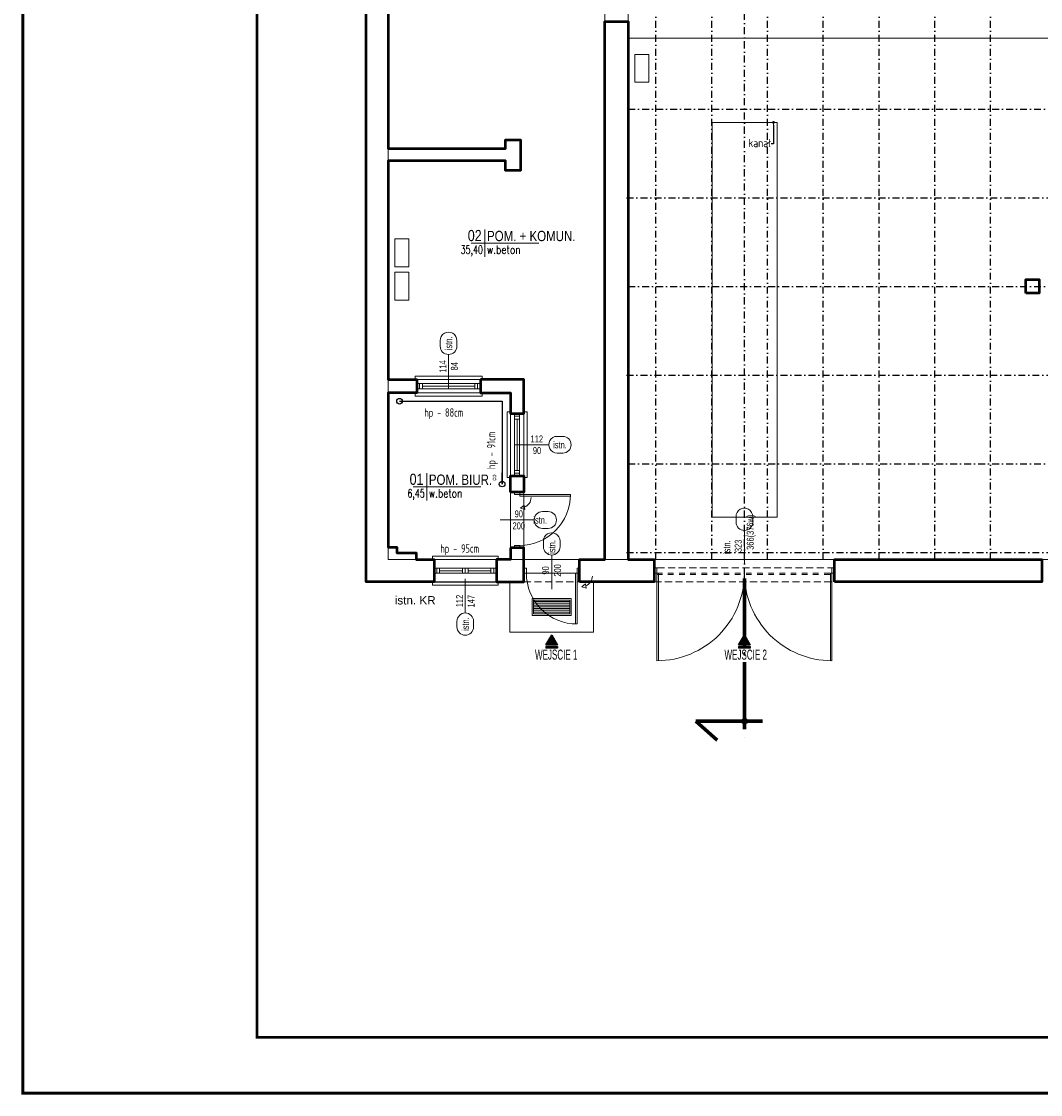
# Model space of a CAD drawing. Header units: centimetres. Extents: x -2715 to 104803, y -4848 to 32152.
# Tile 2 of 24: x 80598 to 82425, y -1408 to 516. Entities that reach past the tile are written whole.
import ezdxf
from ezdxf import colors
from ezdxf.entities.mleader import LeaderData, LeaderLine
from ezdxf.enums import TextEntityAlignment as Align
from ezdxf.math import Vec2, Vec3

# ---------------------------------------------------------------- set-up
doc = ezdxf.new("R2010")
doc.units = ezdxf.units.CM
doc.header["$MEASUREMENT"] = 0
for name, pattern in [('ACAD_ISO04W100', [30, 24, -3, 0, -3]), ('ArcadiaLine12069523096232300848', [20, 10, -10]), ('DASHDOT', [25.4, 12.7, -6.35, 0, -6.35]), ('DASHDOT2', [0.5, 0.25, -0.125, 0, -0.125]), ('HIDDENX2', [19.05, 12.7, -6.35])]:
    doc.linetypes.add(name, pattern=pattern)
for name, color, linetype, lineweight in [('0_TXT', 7, 'Continuous', 15), ('0_TXT niewidoczne', 7, 'Continuous', 15), ('1_ doors', 152, 'Continuous', 15), ('1_ hatch', 8, 'Continuous', 9), ('1_ projection', 9, 'HIDDENX2', 5), ('1_ przerywana  S_CONSTRUCTION', 124, 'DASHDOT2', 25), ('1_ view 1', 7, 'Continuous', 15), ('1_ view 2', 9, 'Continuous', 13), ('1_ wall STRUCT', 72, 'Continuous', 50), ('1_ windows', 142, 'Continuous', 15), ('A_szpilki okna', 3, 'Continuous', 13), ('przekroj projektowany', 10, 'ACAD_ISO04W100', 70)]:
    doc.layers.add(name, color=color, linetype=linetype, lineweight=lineweight)
doc.layers.add('1_ area', color=30, linetype='Continuous', lineweight=9, plot=False)
for name, color, linetype in [('1_ dach - osie', 7, 'DASHDOT'), ('3_KRATA_okno istn.', 9, 'ZIGZAG'), ('4_INST._co', 151, 'Continuous'), ('DIM', 7, 'Continuous')]:
    doc.layers.add(name, color=color, linetype=linetype)
for name, color, linetype, lineweight, true_color in [('1_doors description proj.', 7, 'Continuous', 15, 0x1a8cff), ('2_ doors description proj.', 7, 'Continuous', 15, 0x1a8cff), ('2_ windows description proj.', 7, 'Continuous', 15, 0x1a8cff), ('3_ PPOŻ  opisy', 7, 'Continuous', 18, 0x940000)]:
    doc.layers.add(name, color=color, linetype=linetype, lineweight=lineweight, true_color=true_color)
doc.styles.add('BIKTS', font='bikromsw.shx', dxfattribs={"width": 0.85})
doc.styles.add('H_POM', font='ARIALN.TTF', dxfattribs={"width": 0.7, "height": 18})
doc.styles.add('TXT1', font='simplex.shx', dxfattribs={"width": 0.8})
doc.styles.add('TXT3', font='geniso.shx', dxfattribs={"width": 0.75})
doc.styles.add('TXT_D', font='arial.ttf')
doc.styles.add('TXT_M', font='romans.shx', dxfattribs={"width": 0.75, "oblique": 15})
doc.styles.add('TXT_S', font='romand.shx')
doc.linetypes.add('TRACKS', pattern='A,0.15,[130,ltypeshp.shx,S=0.25,R=0,X=0,Y=0],0.15', length=0.3)
doc.linetypes.add('ZIGZAG', pattern='A,0.0001,-0.2,[131,ltypeshp.shx,S=0.2,R=0,X=-0.2,Y=0],-0.4,[131,ltypeshp.shx,S=0.2,R=180,X=0.2,Y=0],-0.2', length=0.8001)

# ---------------------------------------------------------------- blocks, each defined once
blk = doc.blocks.new('VFDGFHGF')
at = {"color": 7}
for points in [[(67888.9, -1370.5), (67891.9, -1370.5), (67891.9, -1364.5), (67773.9, -1364.5), (67773.9, -1367.5), (67773.9, -1370.5), (67776.9, -1370.5)], [(67888.9, -1410.5), (67891.9, -1410.5), (67891.9, -1416.5), (67773.9, -1416.5), (67773.9, -1416.5), (67773.9, -1410.5), (67776.9, -1410.5)]]:
    blk.add_lwpolyline(points, dxfattribs=at)
at = {"color": 253, "linetype": 'HIDDENX2'}
for points in [[(67888.9, -1370.5), (67776.9, -1370.5)], [(67888.9, -1410.5), (67776.9, -1410.5)]]:
    blk.add_lwpolyline(points, dxfattribs=at)
for points in [[(67781.9, -1395), (67776.9, -1395), (67776.9, -1386), (67781.9, -1386), (67781.9, -1395)], [(67827.9, -1386), (67781.9, -1386)], [(67786.9, -1395), (67781.9, -1395), (67781.9, -1386), (67786.9, -1386), (67786.9, -1395)], [(67827.9, -1395), (67781.9, -1395)], [(67827.9, -1390.5), (67786.9, -1390.5)], [(67832.9, -1395), (67827.9, -1395), (67827.9, -1386), (67832.9, -1386), (67832.9, -1395)], [(67837.9, -1395), (67832.9, -1395), (67832.9, -1386), (67837.9, -1386), (67837.9, -1395)], [(67883.9, -1386), (67837.9, -1386)], [(67878.9, -1390.5), (67837.9, -1390.5)], [(67883.9, -1395), (67837.9, -1395)], [(67883.9, -1395), (67878.9, -1395), (67878.9, -1386), (67883.9, -1386), (67883.9, -1395)], [(67888.9, -1395), (67883.9, -1395), (67883.9, -1386), (67888.9, -1386), (67888.9, -1395)]]:
    blk.add_lwpolyline(points)
blk = doc.blocks.new('IKUKIUOLIU')
at = {"color": 7}
for points in [[(114, 0), (117, 0), (117, 6), (-3, 6), (-3, 3), (-3, 0), (0, 0)], [(114, -24), (117, -24), (117, -30), (-3, -30), (-3, -27), (-3, -24), (0, -24)]]:
    blk.add_lwpolyline(points, dxfattribs=at)
at = {"color": 253, "linetype": 'HIDDENX2'}
for points in [[(114, 0), (0, 0)], [(114, -24), (0, -24)]]:
    blk.add_lwpolyline(points, dxfattribs=at)
for points in [[(5, -7.5), (0, -7.5), (0, -16.5), (5, -16.5), (5, -7.5)], [(52, -7.5), (5, -7.5)], [(10, -7.5), (5, -7.5), (5, -16.5), (10, -16.5), (10, -7.5)], [(52, -16.5), (5, -16.5)], [(57, -12), (10, -12)], [(109, -7.5), (52, -7.5)], [(109, -16.5), (52, -16.5)], [(104, -12), (57, -12)], [(109, -7.5), (104, -7.5), (104, -16.5), (109, -16.5), (109, -7.5)], [(114, -7.5), (109, -7.5), (109, -16.5), (114, -16.5), (114, -7.5)]]:
    blk.add_lwpolyline(points)
blk = doc.blocks.new('HGFJNHGJHGJ')
at = {"color": 7}
for points in [[(0, 0), (0, 3), (-6, 3), (-6, -115), (-3, -115), (0, -115), (0, -112)], [(24, 0), (24, 3), (30, 3), (30, -115), (27, -115), (24, -115), (24, -112)]]:
    blk.add_lwpolyline(points, dxfattribs=at)
for points in [[(7.5, 0), (7.5, -5), (16.5, -5), (16.5, 0), (7.5, 0)], [(7.5, -5), (7.5, -51)], [(7.5, -5), (7.5, -10), (16.5, -10), (16.5, -5), (7.5, -5)], [(12, -10), (12, -51)], [(16.5, -5), (16.5, -51)], [(7.5, -51), (7.5, -107)], [(12, -51), (12, -102)], [(16.5, -51), (16.5, -107)], [(7.5, -102), (7.5, -107), (16.5, -107), (16.5, -102), (7.5, -102)], [(7.5, -107), (7.5, -112), (16.5, -112), (16.5, -107), (7.5, -107)]]:
    blk.add_lwpolyline(points)
at = {"color": 253, "linetype": 'HIDDENX2'}
for points in [[(24, 0), (24, -112)], [(0, 0), (0, -112)]]:
    blk.add_lwpolyline(points, dxfattribs=at)
blk = doc.blocks.new('A$C772F0A73')
for p, q in [((0, 0), (0, -4.5)), ((9.1, -4.5), (9.1, 0)), ((0, -4.5), (-90.9, -4.5)), ((0, -7.3), (-90.9, -7.3)), ((0, -4.5), (9.1, -4.5)), ((0, -95.5), (0, -100)), ((9.1, -95.5), (0, -95.5)), ((9.1, -100), (9.1, -95.5))]:
    blk.add_line(p, q)
for points in [[(0, 0), (9.1, 0), (9.1, -4.5), (0, -4.5)], [(0, -95.5), (9.1, -95.5), (9.1, -100), (0, -100)]]:
    blk.add_lwpolyline(points, close=True)
for points in [[(0, -4.5), (0, -7.3)], [(3.2, -50), (4.2, -50)]]:
    blk.add_lwpolyline(points)
at = {"extrusion": (0, 0, -1)}
blk.add_ellipse((0, -4.5), major_axis=(64.3, 64.3), ratio=0.999944, start_param=2.356194, end_param=3.926991, dxfattribs=at)
blk = doc.blocks.new('strzałka samozamykacz')
for p, q in [((-12.6, 13.8), (-11, 21.5)), ((-19.1, 19.1), (-12.6, 13.8))]:
    blk.add_line(p, q)
blk.add_lwpolyline([(-19.1, 19.1), (-11, 21.5)])
blk.add_arc((-19.1, 0), 19.1, 0, 67.4994)
blk = doc.blocks.new('Spilka_okno_pod')
blk.add_line((0, -61.1), (0, 0))
blk.add_lwpolyline([(15, -76.1, 1), (-15, -76.1), (-15, -86.1, 1), (15, -86.1)], format="xyb", close=True)
at = {"style": 'BIKTS', "width": 0.8}
blk.add_attdef('SZEROK', text='', height=8, rotation=90, dxfattribs=at).set_placement((-4.4, -33.5), align=Align.CENTER)
blk.add_attdef('WYSOK', text='', height=8, rotation=90, dxfattribs=at).set_placement((4.7, -33.5), align=Align.TOP_CENTER)
blk.add_attdef('OZN', text='', height=8, rotation=90, dxfattribs=at).set_placement((0, -81.1), align=Align.MIDDLE)
blk = doc.blocks.new('fdgfdhgfhgj')
at = {"linetype": 'TRACKS', "ltscale": 10}
blk.add_lwpolyline([(-0.1, 0), (183.9, 0), (183.9, -148.5)], dxfattribs=at)
blk.add_lwpolyline([(183.9, -148.5), (183.9, -128.5)])
for centre in [(-0.1, 0), (183.9, -148.5)]:
    blk.add_circle(centre, 5)
at = {"style": 'BIKTS', "width": 0.8}
blk.add_attdef('W', text='', height=8, rotation=90, dxfattribs=at).set_placement((165.3, -136.9), align=Align.TOP_CENTER)
blk = doc.blocks.new('bgfnbhgnmbmnbmv')
for p, q in [((-157, 0), (-161.5, 0)), ((-157, 0), (-157, -157.2)), ((-154.2, 0), (-154.2, -157.2)), ((154.2, 0), (154.2, -157.2)), ((157, 0), (157, 9.1)), ((157, 9.1), (161.5, 9.1)), ((157, 0), (157, -157.2))]:
    blk.add_line(p, q)
for points in [[(-157, 0), (-157, 9.1), (-161.5, 9.1), (-161.5, 0)], [(161.5, 0), (161.5, 9.1), (157, 9.1), (157, 0)]]:
    blk.add_lwpolyline(points, close=True)
for points in [[(-154.2, 0), (-157, 0)], [(157, 0), (154.2, 0)], [(157, 0), (154.2, 0)]]:
    blk.add_lwpolyline(points)
at = {"linetype": 'ArcadiaLine12069523096232300848'}
for points in [[(-157, 0), (154.2, 0)], [(-157, -2.7), (154.2, -2.7)]]:
    blk.add_lwpolyline(points, dxfattribs=at)
for centre, start, end in [((-156.8, -0.4), 269.9445, 0.1515), ((156.8, -0.4), 179.8485, 270.0555)]:
    blk.add_arc(centre, 156.8, start, end)
blk = doc.blocks.new('gfdhgfdhgfhg')
at = {"layer": '1_ hatch'}
h = blk.add_hatch(dxfattribs=at)
h.set_pattern_fill('ANSI31', color=256, scale=25, angle=315)
h.set_pattern_definition([(360, (-67.5, -2.5), (8e-16, 3.125), [])])
h.paths.add_polyline_path([(-67.5, -27.5), (-2.5, -27.5), (-2.5, -2.5), (-67.5, -2.5)])
at = {"layer": '1_ view 2'}
for points in [[(-70, -30), (0, -30), (0, 0), (-70, 0)], [(-67.5, -27.5), (-2.5, -27.5), (-2.5, -2.5), (-67.5, -2.5)]]:
    blk.add_lwpolyline(points, close=True, dxfattribs=at)
blk = doc.blocks.new('GFHFGHGF')
at = {"linetype": 'Continuous'}
blk.add_hatch(color=256, dxfattribs=at).paths.add_polyline_path([(-10.4, -18), (0, 0), (10.4, -18), (-10.4, -18)])
at = {"linetype": 'Continuous', "true_color": 0xc7c8ca}
for points in [[(-10.4, -18), (0, 0), (10.4, -18), (-10.4, -18)], [(10.4, -23.9), (10.4, -21), (-10.4, -21), (-10.4, -23.9), (10.4, -23.9)]]:
    blk.add_hatch(color=9, dxfattribs=at).paths.add_polyline_path(points)
for p, q in [((10.4, -21), (-10.4, -21)), ((-10.4, -21), (-10.4, -23.9)), ((10.4, -23.9), (-10.4, -23.9)), ((10.4, -21), (10.4, -23.9))]:
    blk.add_line(p, q)
at = {"linetype": 'Continuous'}
blk.add_lwpolyline([(-10.4, -18), (0, 0), (10.4, -18)], close=True, dxfattribs=at)
blk.add_lwpolyline([(-10.4, -18), (0, 0), (10.4, -18)], close=True)
at = {"insert": (-30, -26.4), "char_height": 18, "width": 79.676, "attachment_point": 1, "style": 'H_POM'}
blk.add_mtext('WEJŚCIE 1', dxfattribs=at)
blk = doc.blocks.new('MET')
at = {"layer": '0_TXT niewidoczne'}
for p, q in [((0, -20), (0, 20)), ((-20, 0), (78.7, 0))]:
    blk.add_line(p, q, dxfattribs=at)
at = {"style": 'TXT_D', "width": 0.8, "flags": 4}
blk.add_attdef('NUMER', text='', height=15, dxfattribs=at).set_placement((-6.7, 3.8), align=Align.RIGHT)
blk.add_attdef('NAZWA', (4.1, 3.8), '', height=15, dxfattribs=at)
at = {"layer": '0_TXT niewidoczne', "style": 'TXT_M', "width": 0.8, "flags": 4}
blk.add_attdef('M2', text='', height=12, dxfattribs=at).set_placement((-6.1, -15.4), align=Align.RIGHT)
blk.add_attdef('POSADZKA', (4.1, -15.4), '', height=12, dxfattribs=at)
blk = doc.blocks.new('_DOT')
at = {"color": 0, "linetype": 'ByBlock'}
blk.add_line((-0.5, 0), (-1, 0), dxfattribs=at)
at = {"color": 0, "linetype": 'ByBlock', "const_width": 0.5}
blk.add_lwpolyline([(-0.25, 0, 1), (0.25, 0, 1)], format="xyb", close=True, dxfattribs=at)

msp = doc.modelspace()

# ---------------------------------------------------------------- hatches: boundary and pattern name
at = {"linetype": 'Continuous'}
msp.add_hatch(color=256, dxfattribs=at).paths.add_polyline_path([(81883.65, -602.08), (81894.05, -584.07), (81904.44, -602.08), (81883.65, -602.08)])
at = {"linetype": 'Continuous', "true_color": 0xc7c8ca}
for points in [[(81883.65, -602.08), (81894.05, -584.07), (81904.44, -602.08), (81883.65, -602.08)], [(81904.44, -607.96), (81904.44, -605.02), (81883.65, -605.02), (81883.65, -607.96), (81904.44, -607.96)]]:
    msp.add_hatch(color=9, dxfattribs=at).paths.add_polyline_path(points)

# ---------------------------------------------------------------- linework, layer by layer
for p, q in [((81904.44, -605.02), (81883.65, -605.02)), ((81883.65, -605.02), (81883.65, -607.96)), ((81904.44, -607.96), (81883.65, -607.96)), ((81904.44, -605.02), (81904.44, -607.96))]:
    msp.add_line(p, q)
at = {"linetype": 'Continuous'}
msp.add_lwpolyline([(81883.65, -602.08), (81894.05, -584.07), (81904.44, -602.08)], close=True, dxfattribs=at)
msp.add_lwpolyline([(81883.65, -602.08), (81894.05, -584.07), (81904.44, -602.08)], close=True)
at = {"layer": '1_ area'}
for points in [[(84185.05, -449.07), (81255.55, -449.07), (81255.55, 1166.93), (84185.05, 1166.93)], [(81685.55, -449.07), (84183.55, -449.07), (84183.55, 681.93), (81685.55, 681.93)]]:
    msp.add_lwpolyline(points, close=True, dxfattribs=at)
for points in [[(81643.55, -449.07), (81498.55, -449.07), (81498.55, -126.07), (81255.55, -126.07), (81255.55, 265.93), (81465.55, 265.93), (81465.55, 248.93), (81492.55, 248.93), (81492.55, 303.93), (81465.55, 303.93), (81465.55, 287.93), (81255.55, 287.93), (81255.55, 681.93), (81643.55, 681.93), (81643.55, -449.07)], [(81255.55, -150.07), (81255.55, -427.07), (81270.55, -427.07), (81270.55, -437.07), (81305.55, -437.07), (81305.55, -449.07), (81474.55, -449.07), (81474.55, -150.07), (81255.55, -150.07)]]:
    msp.add_lwpolyline(points, dxfattribs=at)
at = {"layer": '1_ dach - osie'}
msp.add_line((81894.55, -475.89), (81894.55, 1278.8), dxfattribs=at)
at = {"layer": '1_ projection'}
for points in [[(81498.55, -449.07), (81598.55, -449.07)], [(81732.55, -449.07), (82055.55, -449.07)], [(82055.55, -464.07), (81732.55, -464.07)], [(81498.55, -489.07), (81598.55, -489.07)], [(81732.55, -489.07), (82055.55, -489.07)]]:
    msp.add_lwpolyline(points, dxfattribs=at)
at = {"layer": '1_ przerywana  S_CONSTRUCTION', "ltscale": 50}
for points in [[(81735.55, -449.07), (81735.55, 681.93)], [(81835.55, -449.07), (81835.55, 681.93)], [(81935.55, -449.07), (81935.55, 681.93)], [(82035.55, -449.07), (82035.55, 681.93)], [(82135.55, -449.07), (82135.55, 681.93)], [(82235.55, -449.07), (82235.55, 681.93)], [(82335.55, -449.07), (82335.55, 681.93)], [(81682.55, 199.93), (84183.55, 199.93)], [(81685.55, 40.93), (84183.55, 40.93)], [(81682.55, -118.07), (84183.55, -118.07)], [(81685.55, -277.07), (84183.55, -277.07)], [(81682.55, -436.07), (84183.55, -436.07)]]:
    msp.add_lwpolyline(points, dxfattribs=at)
at = {"layer": '1_ przerywana  S_CONSTRUCTION', "color": 120, "ltscale": 50, "true_color": 0x00ffbf}
msp.add_lwpolyline([(81685.55, 358.93), (84183.55, 358.93)], dxfattribs=at)
at = {"layer": '1_ view 1'}
for points in [[(81685.55, 485.93), (84183.55, 485.93)], [(81836.55, 334.93), (81952.55, 334.93), (81952.55, -373.07), (81836.55, -373.07), (81836.55, 334.93)], [(81473.55, -489.07), (81473.55, -489.07), (81473.55, -579.07), (81598.55, -579.07), (81623.55, -579.07), (81623.55, -489.07)]]:
    msp.add_lwpolyline(points, dxfattribs=at)
at = {"layer": '1_ view 2'}
msp.add_lwpolyline([(81498.55, -473.62), (81598.55, -473.62)], dxfattribs=at)
at = {"layer": '1_ wall STRUCT'}
for points in [[(81255.55, 681.93), (81255.55, 287.93), (81465.55, 287.93), (81465.55, 303.93), (81492.55, 303.93), (81492.55, 248.93), (81465.55, 248.93), (81465.55, 265.93), (81255.55, 265.93), (81255.55, -126.07), (81306.55, -126.07), (81306.55, -150.07), (81255.55, -150.07), (81255.55, -427.07), (81270.55, -427.07), (81270.55, -437.07), (81305.55, -437.07), (81305.55, -449.07), (81305.55, -449.07), (81337.55, -449.07), (81337.55, -489.07), (81215.55, -489.07), (81215.55, 1206.93)], [(81598.55, -489.07), (81598.55, -449.07), (81643.55, -449.07), (81643.55, 515.93), (81685.55, 515.93), (81685.55, -449.07), (81732.55, -449.07), (81732.55, -489.07), (81598.55, -489.07)], [(82398.55, 28.93), (82398.55, 52.93), (82422.55, 52.93), (82422.55, 28.93), (82398.55, 28.93)], [(81420.55, -126.07), (81420.55, -150.07), (81474.55, -150.07), (81474.55, -187.07), (81498.55, -187.07), (81498.55, -126.07), (81420.55, -126.07)], [(81474.55, -328.07), (81474.55, -299.07), (81498.55, -299.07), (81498.55, -328.07), (81474.55, -328.07)], [(81474.55, -428.07), (81474.55, -449.07), (81449.55, -449.07), (81449.55, -489.07), (81498.55, -489.07), (81498.55, -449.07), (81498.55, -428.07), (81474.55, -428.07)], [(82055.55, -489.07), (82055.55, -449.07), (82427.71, -449.07), (82427.71, -489.07), (82055.55, -489.07)]]:
    msp.add_lwpolyline(points, dxfattribs=at)
at = {"layer": '3_ PPOŻ  opisy', "linetype": 'Continuous', "lineweight": 20, "ltscale": 3}
for points in [[(81697.46, 406.98), (81697.46, 456.98), (81722.46, 456.98), (81722.46, 406.98), (81697.46, 406.98)], [(81267.37, 76.17), (81267.37, 126.17), (81292.37, 126.17), (81292.37, 76.17), (81267.37, 76.17)], [(81267.37, 16.17), (81267.37, 66.17), (81292.37, 66.17), (81292.37, 16.17), (81267.37, 16.17)]]:
    msp.add_lwpolyline(points, dxfattribs=at)
at = {"layer": '3_KRATA_okno istn.', "linetype": 'ZIGZAG', "ltscale": 15}
msp.add_lwpolyline([(81337.55, -489.07), (81449.55, -489.07)], dxfattribs=at)
at = {"layer": 'DIM'}
msp.add_circle((81894.55, -738.61), 5, dxfattribs=at)
msp.add_circle((81894.55, -738.61), 5, dxfattribs=at)
at = {"layer": 'przekroj projektowany', "ltscale": 5}
for p, q in [((81894.55, -482.87), (81894.55, -772.58)), ((81926.79, -738.61), (81806.7, -738.61)), ((81806.7, -738.61), (81845.19, -772.93))]:
    msp.add_line(p, q, dxfattribs=at)

# ---------------------------------------------------------------- block references
msp.add_blockref('GFHFGHGF', (81548.55, -584.07))
at = {"layer": '0_TXT'}
ref = msp.add_blockref('MET', (81428.85, 118.31), dxfattribs=dict(at, xscale=1.23, yscale=1.23, zscale=1.23, rotation=359.9999999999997))
ref.add_attrib('NUMER', '02', dxfattribs={"layer": '0', "height": 20, "style": 'TXT_D', "width": 0.8, "flags": 4}).set_placement((81422.89, 122), align=Align.RIGHT)
ref.add_attrib('NAZWA', 'POM. + KOMUN.', (81432.54, 122), dxfattribs={"layer": '0', "height": 18.45, "style": 'TXT_D', "width": 0.8, "flags": 4})
ref.add_attrib('M2', '35,40', dxfattribs={"layer": '0', "height": 14.76, "style": 'TXT_S', "width": 0.7, "flags": 4}).set_placement((81425.16, 99.42), align=Align.RIGHT)
ref.add_attrib('POSADZKA', 'w.beton', (81432.54, 99.42), dxfattribs={"layer": '0', "height": 14.76, "style": 'TXT_S', "width": 0.8, "flags": 4})
ref = msp.add_blockref('MET', (81324.54, -318.7), dxfattribs=dict(at, xscale=1.23, yscale=1.23, zscale=1.23, rotation=359.9999999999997))
ref.add_attrib('NUMER', '01', dxfattribs={"layer": '0', "height": 20, "style": 'TXT_D', "width": 0.8, "flags": 4}).set_placement((81318.57, -315.01), align=Align.RIGHT)
ref.add_attrib('NAZWA', 'POM. BIUR. ', (81328.23, -315.01), dxfattribs={"layer": '0', "height": 18.45, "style": 'TXT_D', "width": 0.8, "flags": 4})
ref.add_attrib('M2', '6,45', dxfattribs={"layer": '0', "height": 14.76, "style": 'TXT_S', "width": 0.7, "flags": 4}).set_placement((81320.85, -337.59), align=Align.RIGHT)
ref.add_attrib('POSADZKA', 'w.beton', (81328.23, -337.59), dxfattribs={"layer": '0', "height": 14.76, "style": 'TXT_S', "width": 0.8, "flags": 4})
at = {"layer": '1_ doors', "xscale": -1}
msp.add_blockref('A$C772F0A73', (81491.09, -328.07), dxfattribs=at)
for name, p, rotation in [('strzałka samozamykacz', (81511.48, -337.62), 180), ('A$C772F0A73', (81598.55, -473.62), 270), ('strzałka samozamykacz', (81621.48, -478.62), 180)]:
    msp.add_blockref(name, p, dxfattribs=dict(at, rotation=rotation))
at = {"layer": '1_ doors'}
msp.add_blockref('bgfnbhgnmbmnbmv', (81894.05, -473.16), dxfattribs=at)
at = {"layer": '1_ view 2'}
msp.add_blockref('gfdhgfdhgfhg', (81583.55, -519.07), dxfattribs=at)
at = {"layer": '1_ windows'}
for name, p in [('IKUKIUOLIU', (81306.55, -126.07)), ('HGFJNHGJHGJ', (81474.55, -187.07)), ('VFDGFHGF', (13560.66, 921.42))]:
    msp.add_blockref(name, p, dxfattribs=at)
at = {"layer": '1_doors description proj.'}
ref = msp.add_blockref('Spilka_okno_pod', (81456.01, -378.07), dxfattribs=dict(at, rotation=89.99999999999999))
ref.add_attrib('WYSOK', '200', dxfattribs={"layer": 'A_szpilki okna', "color": 7, "height": 12.5, "rotation": 359.99999, "style": 'BIKTS', "width": 0.8}).set_placement((81489.49, -382.32), align=Align.TOP_CENTER)
ref.add_attrib('SZEROK', '90', dxfattribs={"layer": 'A_szpilki okna', "color": 7, "height": 12.5, "rotation": 359.99999, "style": 'BIKTS', "width": 0.8}).set_placement((81489.49, -373.32), align=Align.CENTER)
ref.add_attrib('OZN', 'istn.', dxfattribs={"layer": 'A_szpilki okna', "color": 7, "height": 12.5, "rotation": 359.99999, "style": 'BIKTS', "width": 0.8}).set_placement((81527.84, -378.07), align=Align.MIDDLE)
ref = msp.add_blockref('Spilka_okno_pod', (81894.05, -457.98), dxfattribs=dict(at, rotation=179.9999999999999))
ref.add_attrib('WYSOK', '366(376w)', dxfattribs={"layer": 'A_szpilki okna', "color": 7, "height": 12.5, "rotation": 89.99999, "style": 'BIKTS', "width": 0.8}).set_placement((81898.3, -400), align=Align.TOP_CENTER)
ref.add_attrib('SZEROK', '323', dxfattribs={"layer": 'A_szpilki okna', "color": 7, "height": 12.5, "rotation": 89.99999, "style": 'BIKTS', "width": 0.8}).set_placement((81889.3, -424.5), align=Align.CENTER)
ref.add_attrib('OZN', 'istn.', dxfattribs={"layer": 'A_szpilki okna', "color": 7, "height": 12.5, "rotation": 89.99999, "style": 'BIKTS', "width": 0.8}).set_placement((81862.11, -426.84), align=Align.MIDDLE)
ref = msp.add_blockref('Spilka_okno_pod', (81548.55, -501.99), dxfattribs=dict(at, rotation=179.9999999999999))
ref.add_attrib('WYSOK', '200', dxfattribs={"layer": 'A_szpilki okna', "color": 7, "height": 12.5, "rotation": 89.99999, "style": 'BIKTS', "width": 0.8}).set_placement((81552.8, -468.51), align=Align.TOP_CENTER)
ref.add_attrib('SZEROK', '90', dxfattribs={"layer": 'A_szpilki okna', "color": 7, "height": 12.5, "rotation": 89.99999, "style": 'BIKTS', "width": 0.8}).set_placement((81543.8, -468.51), align=Align.CENTER)
ref.add_attrib('OZN', 'istn.', dxfattribs={"layer": 'A_szpilki okna', "color": 7, "height": 12.5, "rotation": 89.99999, "style": 'BIKTS', "width": 0.8}).set_placement((81548.55, -426.47), align=Align.MIDDLE)
at = {"layer": '2_ windows description proj.'}
ref = msp.add_blockref('Spilka_okno_pod', (81363.55, -142.36), dxfattribs=dict(at, rotation=179.9999366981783))
ref.add_attrib('WYSOK', '84', dxfattribs={"layer": 'A_szpilki okna', "color": 7, "height": 12.5, "rotation": 89.99994, "style": 'BIKTS', "width": 0.8}).set_placement((81367.74, -102.4), align=Align.TOP_CENTER)
ref.add_attrib('SZEROK', '114', dxfattribs={"layer": 'A_szpilki okna', "color": 7, "height": 12.5, "rotation": 89.99994, "style": 'BIKTS', "width": 0.8}).set_placement((81359.49, -102.79), align=Align.CENTER)
ref.add_attrib('OZN', 'istn.', dxfattribs={"layer": 'A_szpilki okna', "color": 7, "height": 12.5, "rotation": 89.99994, "style": 'BIKTS', "width": 0.8}).set_placement((81363.55, -61.29), align=Align.MIDDLE)
ref = msp.add_blockref('Spilka_okno_pod', (81482.25, -243.07), dxfattribs=dict(at, rotation=89.99990261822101))
ref.add_attrib('WYSOK', '90', dxfattribs={"layer": 'A_szpilki okna', "color": 7, "height": 12.5, "rotation": 359.9999, "style": 'BIKTS', "width": 0.8}).set_placement((81522.21, -247.27), align=Align.TOP_CENTER)
ref.add_attrib('SZEROK', '112', dxfattribs={"layer": 'A_szpilki okna', "color": 7, "height": 12.5, "rotation": 359.9999, "style": 'BIKTS', "width": 0.8}).set_placement((81521.83, -239.02), align=Align.CENTER)
ref.add_attrib('OZN', 'istn.', dxfattribs={"layer": 'A_szpilki okna', "color": 7, "height": 12.5, "rotation": 359.9999, "style": 'BIKTS', "width": 0.8}).set_placement((81563.33, -243.07), align=Align.MIDDLE)
ref = msp.add_blockref('Spilka_okno_pod', (81393.55, -483.71), dxfattribs=dict(at, xscale=-1))
ref.add_attrib('WYSOK', '147', dxfattribs={"layer": 'A_szpilki okna', "color": 7, "height": 12.5, "rotation": 90, "style": 'BIKTS', "width": 0.8}).set_placement((81397.74, -523.67), align=Align.TOP_CENTER)
ref.add_attrib('SZEROK', '112', dxfattribs={"layer": 'A_szpilki okna', "color": 7, "height": 12.5, "rotation": 90, "style": 'BIKTS', "width": 0.8}).set_placement((81389.49, -523.29), align=Align.CENTER)
ref.add_attrib('OZN', 'istn.', dxfattribs={"layer": 'A_szpilki okna', "color": 7, "height": 12.5, "rotation": 90, "style": 'BIKTS', "width": 0.8}).set_placement((81393.55, -564.78), align=Align.MIDDLE)
at = {"layer": '4_INST._co'}
msp.add_blockref('fdgfdhgfhgj', (81275.68, -165.07), dxfattribs=at).add_auto_attribs({'W': 'co'})

# ---------------------------------------------------------------- texts
at = {"insert": (81858.35, -610.47), "char_height": 18, "width": 79.6756, "attachment_point": 1, "style": 'H_POM'}
msp.add_mtext('WEJŚCIE 2', dxfattribs=at)
at = {"layer": '0_TXT', "insert": (81267.06, -514.53), "char_height": 15, "width": 75.0214, "attachment_point": 1, "style": 'TXT_D', "bg_fill": 3, "box_fill_scale": 1, "bg_fill_color": 256, "bg_fill_transparency": 0}
msp.add_mtext('istn. KR', dxfattribs=at)
at = {"layer": '2_ doors description proj.', "char_height": 15, "attachment_point": 7, "line_spacing_factor": 0.814815, "style": 'TXT3'}
for s, insert in [('{\\W0.65;hp - 88cm}', (81320.04, -197.33)), ('{\\W0.65;hp - 95cm}', (81348.77, -441.18))]:
    msp.add_mtext(s, dxfattribs=dict(at, insert=insert))
at = {"layer": '2_ doors description proj.', "insert": (81452.07, -286.86), "char_height": 15, "attachment_point": 7, "rotation": 90, "line_spacing_factor": 0.814815, "style": 'TXT3'}
msp.add_mtext('{\\W0.65;hp - 91cm}', dxfattribs=at)

# ---------------------------------------------------------------- leaders
at = {"layer": '0_TXT'}
ml = msp.add_multileader_mtext('Standard', dxfattribs=at)
ml.set_content('kanał  ', style='TXT1')
ml.set_leader_properties()
ml.set_arrow_properties(name='DOT')
ml.build(insert=Vec2(0, 0))
ml.multileader.update_dxf_attribs({"dogleg_length": 4.23, "arrow_head_size": 5})
ctx = ml.context
ctx.base_point, ctx.char_height, ctx.arrow_head_size, ctx.landing_gap_size, ctx.plane_origin = Vec3(81895.06, 296.48), 15, 5, 0.09, Vec3(81946.33, 334.93)
ctx.text_align_type = 2
notes = []
notes.append((ctx, [(0, (1, 1, 0), (81946.33, 296.48), (-1, 0), 4.23, [(0, [(81946.33, 334.93)], 0, [])])]))
ctx.mtext.insert, ctx.mtext.alignment, ctx.mtext.flow_direction = Vec3(81942, 305.48), 3, 5
for ctx, leaders in notes:
    for number, flags, end, landing, length, lines in leaders:
        leader = LeaderData()
        leader.index, (leader.has_last_leader_line, leader.has_dogleg_vector, leader.attachment_direction) = number, flags
        leader.last_leader_point, leader.dogleg_vector, leader.dogleg_length = Vec3(end), Vec3(landing), length
        for number, points, colour, breaks in lines:
            line = LeaderLine()
            line.index, line.vertices, line.color, line.breaks = number, Vec3.list(points), colors.encode_raw_color(colour), breaks
            leader.lines.append(line)
        ctx.leaders.append(leader)

# ---------------------------------------------------------------- next in the draw order: linework, layer by layer
at = {"lineweight": 50, "const_width": 5}
msp.add_lwpolyline([(80600.17, -1405.86), (80600.17, 1564.14), (84800.17, 1564.14), (84800.17, -1405.86), (80600.17, -1405.86)], dxfattribs=at)
at = {"lineweight": 50}
msp.add_lwpolyline([(81020.17, -1305.86, 5, 5, 0), (81020.17, 1464.14, 5, 5, 0), (84700.17, 1464.14, 5, 5, 0), (84700.17, -1305.86, 5, 5, 0)], format="xyseb", close=True, dxfattribs=at)

doc.saveas('drawing.dxf')
